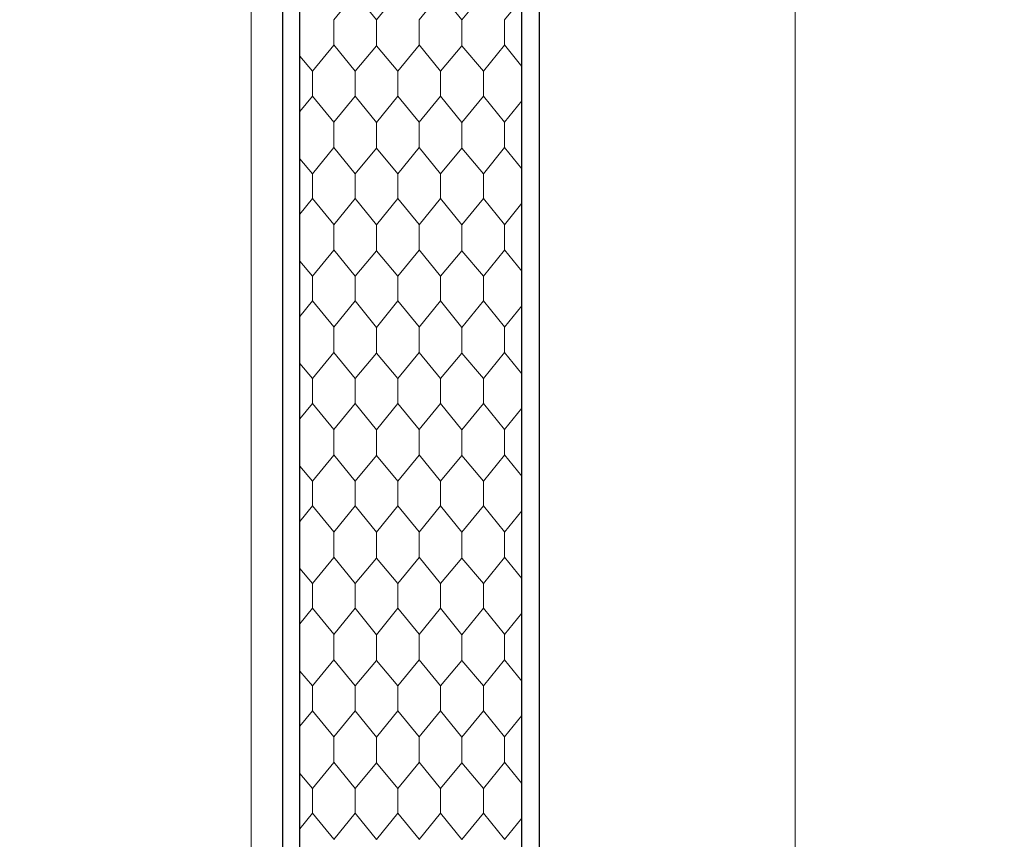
# Model space of a CAD drawing. Header units: metres. Extents: x 1306 to 1412, y -79 to 41.
# Tile 220 of 256: x 1342.466 to 1343.043, y -19.613 to -19.133. Entities that reach past the tile are written whole.
import ezdxf

# ---------------------------------------------------------------- set-up
doc = ezdxf.new("R2010")
doc.units = ezdxf.units.M
doc.header["$PDMODE"] = 65
doc.linetypes.add('AUSGEZOGEN', pattern=[0])
for name, color, linetype, lineweight in [('XR$2$Allgemein', 4, 'AUSGEZOGEN', 13), ('XR$2$Möblierung', 4, 'AUSGEZOGEN', 13), ('XR$2$Wand Mauerwerk nt', 7, 'AUSGEZOGEN', 25), ('XR$3$Maßlinie 1_50', 7, 'AUSGEZOGEN', 25), ('XR$5$Muster', 4, 'AUSGEZOGEN', 13)]:
    doc.layers.add(name, color=color, linetype=linetype, lineweight=lineweight)
doc.styles.add('ARIAL', font='arial.ttf')
doc.dimstyles.new('DIMSTYLE_11', dxfattribs={"dimtxt": 0.15, "dimasz": 0.03, "dimexe": 0, "dimexo": 0, "dimgap": 0.075, "dimtad": 2, "dimrnd": 0.005, "dimzin": 4, "dimdsep": 46, "dimtxsty": 'ARIAL', "dimblk1": 'ALL_ML_STRICH', "dimblk2": 'ALL_ML_STRICH', "dimsah": 1, "dimcen": 0, "dimclrd": 3, "dimclre": 3, "dimclrt": 3, "dimadec": 0, "dimazin": 0, "dimtfac": 1, "dimtdec": 0, "dimtix": 1, "dimtmove": 2, "dimatfit": 3, "dimfxl": 0, "dimtzin": 0, "dimlwd": 0, "dimlwe": 25, "dimarcsym": 0})
doc.dimstyles.new('DIMSTYLE_12', dxfattribs={"dimtxt": 0.15, "dimasz": 0.03, "dimexe": 0, "dimexo": 0, "dimgap": 0.075, "dimtad": 2, "dimdec": 3, "dimrnd": 0.005, "dimzin": 4, "dimdsep": 46, "dimtxsty": 'ARIAL', "dimblk1": 'ALL_ML_STRICH', "dimblk2": 'ALL_ML_STRICH', "dimsah": 1, "dimcen": 0, "dimclrd": 3, "dimclre": 3, "dimclrt": 3, "dimadec": 0, "dimazin": 0, "dimtfac": 1, "dimtdec": 0, "dimtix": 1, "dimtmove": 2, "dimatfit": 3, "dimfxl": 0, "dimtzin": 0, "dimlwd": 0, "dimlwe": 25, "dimarcsym": 0})
doc.dimstyles.new('DIMSTYLE_24', dxfattribs={"dimtxt": 0.225, "dimasz": 0.15, "dimexe": 0, "dimexo": 0, "dimgap": 0.1125, "dimtad": 2, "dimrnd": 0.005, "dimzin": 4, "dimdsep": 46, "dimtxsty": 'ARIAL', "dimblk1": 'ALL_ML_STRICH', "dimblk2": 'ALL_ML_STRICH', "dimsah": 1, "dimcen": 0, "dimclrd": 3, "dimclre": 3, "dimclrt": 3, "dimadec": 0, "dimazin": 0, "dimtfac": 1, "dimtdec": 0, "dimtix": 1, "dimtmove": 2, "dimatfit": 3, "dimfxl": 0, "dimtzin": 0, "dimlwd": 0, "dimlwe": 25, "dimarcsym": 0})
doc.dimstyles.new('DIMSTYLE_9', dxfattribs={"dimtxt": 0.15, "dimasz": 0.03, "dimexe": 0, "dimexo": 0, "dimgap": 0.075, "dimtad": 2, "dimdec": 1, "dimlfac": 100, "dimrnd": 0.5, "dimzin": 4, "dimdsep": 46, "dimtxsty": 'ARIAL', "dimblk1": 'ALL_ML_STRICH', "dimblk2": 'ALL_ML_STRICH', "dimsah": 1, "dimcen": 0, "dimclrd": 3, "dimclre": 3, "dimclrt": 3, "dimadec": 0, "dimazin": 0, "dimtfac": 1, "dimtdec": 0, "dimtix": 1, "dimtmove": 2, "dimatfit": 3, "dimfxl": 0, "dimtvp": 1.2, "dimtzin": 0, "dimlwd": 0, "dimlwe": 25, "dimarcsym": 0})

# ---------------------------------------------------------------- blocks, each defined once
blk = doc.blocks.new('ALL_ML_STRICH')
at = {"color": 0, "linetype": 'ByBlock', "lineweight": -2}
for p, q in [((0, -0.5), (0, 0.5)), ((-0.3, -0.3), (0.3, 0.3)), ((-1, 0), (0.5, 0))]:
    blk.add_line(p, q, dxfattribs=at)
blk = doc.blocks.new('*D764')
at = {"layer": 'DEFPOINTS', "color": 3, "linetype": 'AUSGEZOGEN', "lineweight": 25, "transparency": 33554687}
for p in [(1342.62015, -10.15909), (1342.62015, -20.1012), (1342.77015, -20.11081)]:
    blk.add_point(p, dxfattribs=at)
at = {"layer": 'XR$3$Maßlinie 1_50', "color": 3, "linetype": 'AUSGEZOGEN', "lineweight": -2, "transparency": 33554687}
for p, q in [((1342.62015, -10.20909), (1342.62015, -10.15909)), ((1342.62015, -10.15909), (1342.77015, -10.15909)), ((1342.77015, -10.20909), (1342.77015, -10.15909))]:
    blk.add_line(p, q, dxfattribs=at)
at = {"layer": 'XR$3$Maßlinie 1_50', "color": 3, "linetype": 'AUSGEZOGEN', "lineweight": 25, "transparency": 33554687, "xscale": 0.03000000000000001, "yscale": 0.03000000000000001, "zscale": 0.03000000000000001, "rotation": 180}
blk.add_blockref('ALL_ML_STRICH', (1342.62015, -10.15909), dxfattribs=at)
at = {"layer": 'XR$3$Maßlinie 1_50', "color": 3, "linetype": 'AUSGEZOGEN', "lineweight": 25, "transparency": 33554687, "xscale": 0.03000000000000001, "yscale": 0.03000000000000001, "zscale": 0.03000000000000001}
blk.add_blockref('ALL_ML_STRICH', (1342.77015, -10.15909), dxfattribs=at)
at = {"layer": 'XR$3$Maßlinie 1_50', "color": 3, "linetype": 'AUSGEZOGEN', "lineweight": 25, "transparency": 33554687, "insert": (1342.73427, -9.78983), "char_height": 0.15, "width": 0.48, "attachment_point": 5, "style": 'ARIAL'}
blk.add_mtext('\\W0.80;\\A1;{\\A1;{15\\H0.099000;\\S^ ;}}', dxfattribs=at)
blk = doc.blocks.new('*D765')
at = {"layer": 'DEFPOINTS', "color": 3, "linetype": 'AUSGEZOGEN', "lineweight": 25, "transparency": 33554687}
for p in [(1342.77015, -10.15909), (1342.77015, -20.11081), (1361.06015, -20.30016)]:
    blk.add_point(p, dxfattribs=at)
at = {"layer": 'XR$3$Maßlinie 1_50', "color": 3, "linetype": 'AUSGEZOGEN', "lineweight": -2, "transparency": 33554687}
for p, q in [((1342.77015, -10.20909), (1342.77015, -10.15909)), ((1342.77015, -10.15909), (1361.06015, -10.15909)), ((1361.06015, -10.20909), (1361.06015, -10.15909))]:
    blk.add_line(p, q, dxfattribs=at)
at = {"layer": 'XR$3$Maßlinie 1_50', "color": 3, "linetype": 'AUSGEZOGEN', "lineweight": 25, "transparency": 33554687, "xscale": 0.03000000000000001, "yscale": 0.03000000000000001, "zscale": 0.03000000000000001, "rotation": 180}
blk.add_blockref('ALL_ML_STRICH', (1342.77015, -10.15909), dxfattribs=at)
at = {"layer": 'XR$3$Maßlinie 1_50', "color": 3, "linetype": 'AUSGEZOGEN', "lineweight": 25, "transparency": 33554687, "xscale": 0.03000000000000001, "yscale": 0.03000000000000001, "zscale": 0.03000000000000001}
blk.add_blockref('ALL_ML_STRICH', (1361.06015, -10.15909), dxfattribs=at)
at = {"layer": 'XR$3$Maßlinie 1_50', "color": 3, "linetype": 'AUSGEZOGEN', "lineweight": 25, "transparency": 33554687, "insert": (1351.91908, -10.03154), "char_height": 0.15, "width": 0.6, "attachment_point": 5, "style": 'ARIAL'}
blk.add_mtext('\\W0.80;\\A1;{\\A1;{18.29\\H0.099000;\\S^ ;}}', dxfattribs=at)
blk = doc.blocks.new('*D780')
at = {"layer": 'DEFPOINTS', "color": 3, "linetype": 'AUSGEZOGEN', "lineweight": 25, "transparency": 33554687}
for p in [(1342.62015, -10.95909), (1342.62015, -19.91482), (1342.77015, -20.21679)]:
    blk.add_point(p, dxfattribs=at)
at = {"layer": 'XR$3$Maßlinie 1_50', "color": 3, "linetype": 'AUSGEZOGEN', "lineweight": -2, "transparency": 33554687}
for p, q in [((1342.62015, -11.00909), (1342.62015, -10.95909)), ((1342.62015, -10.95909), (1342.77015, -10.95909)), ((1342.77015, -11.00909), (1342.77015, -10.95909))]:
    blk.add_line(p, q, dxfattribs=at)
at = {"layer": 'XR$3$Maßlinie 1_50', "color": 3, "linetype": 'AUSGEZOGEN', "lineweight": 25, "transparency": 33554687, "xscale": 0.03000000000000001, "yscale": 0.03000000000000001, "zscale": 0.03000000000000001, "rotation": 180}
blk.add_blockref('ALL_ML_STRICH', (1342.62015, -10.95909), dxfattribs=at)
at = {"layer": 'XR$3$Maßlinie 1_50', "color": 3, "linetype": 'AUSGEZOGEN', "lineweight": 25, "transparency": 33554687, "xscale": 0.03000000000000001, "yscale": 0.03000000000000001, "zscale": 0.03000000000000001}
blk.add_blockref('ALL_ML_STRICH', (1342.77015, -10.95909), dxfattribs=at)
at = {"layer": 'XR$3$Maßlinie 1_50', "color": 3, "linetype": 'AUSGEZOGEN', "lineweight": 25, "transparency": 33554687, "insert": (1342.72762, -10.48175), "char_height": 0.15, "width": 0.48, "attachment_point": 5, "style": 'ARIAL'}
blk.add_mtext('\\W0.80;\\A1;{\\A1;{15\\H0.099000;\\S^ ;}}', dxfattribs=at)
blk = doc.blocks.new('*D781')
at = {"layer": 'DEFPOINTS', "color": 3, "linetype": 'AUSGEZOGEN', "lineweight": 25, "transparency": 33554687}
for p in [(1342.77015, -10.95909), (1343.12015, -20.11122), (1342.77015, -20.21679)]:
    blk.add_point(p, dxfattribs=at)
at = {"layer": 'XR$3$Maßlinie 1_50', "color": 3, "linetype": 'AUSGEZOGEN', "lineweight": -2, "transparency": 33554687}
for p, q in [((1342.77015, -11.00909), (1342.77015, -10.95909)), ((1342.77015, -10.95909), (1343.12015, -10.95909)), ((1343.12015, -11.00909), (1343.12015, -10.95909))]:
    blk.add_line(p, q, dxfattribs=at)
at = {"layer": 'XR$3$Maßlinie 1_50', "color": 3, "linetype": 'AUSGEZOGEN', "lineweight": 25, "transparency": 33554687, "xscale": 0.03000000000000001, "yscale": 0.03000000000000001, "zscale": 0.03000000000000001, "rotation": 180}
blk.add_blockref('ALL_ML_STRICH', (1342.77015, -10.95909), dxfattribs=at)
at = {"layer": 'XR$3$Maßlinie 1_50', "color": 3, "linetype": 'AUSGEZOGEN', "lineweight": 25, "transparency": 33554687, "xscale": 0.03000000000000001, "yscale": 0.03000000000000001, "zscale": 0.03000000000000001}
blk.add_blockref('ALL_ML_STRICH', (1343.12015, -10.95909), dxfattribs=at)
at = {"layer": 'XR$3$Maßlinie 1_50', "color": 3, "linetype": 'AUSGEZOGEN', "lineweight": 25, "transparency": 33554687, "insert": (1342.93927, -10.82737), "char_height": 0.15, "width": 0.48, "attachment_point": 5, "style": 'ARIAL'}
blk.add_mtext('\\W0.80;\\A1;{\\A1;{35\\H0.099000;\\S^ ;}}', dxfattribs=at)
blk = doc.blocks.new('*D926')
at = {"layer": 'DEFPOINTS', "color": 3, "linetype": 'AUSGEZOGEN', "lineweight": 25, "transparency": 33554687}
for p in [(1369.46346, -19.54325), (1340.42407, -19.78325), (1369.46346, -19.78325)]:
    blk.add_point(p, dxfattribs=at)
at = {"layer": 'XR$3$Maßlinie 1_50', "color": 3, "linetype": 'AUSGEZOGEN', "lineweight": -2, "transparency": 33554687}
for p, q in [((1340.47407, -19.54325), (1340.42407, -19.54325)), ((1340.42407, -19.78325), (1340.42407, -19.54325)), ((1340.47407, -19.78325), (1340.42407, -19.78325))]:
    blk.add_line(p, q, dxfattribs=at)
at = {"layer": 'XR$3$Maßlinie 1_50', "color": 3, "linetype": 'AUSGEZOGEN', "lineweight": 25, "transparency": 33554687, "xscale": 0.03000000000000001, "yscale": 0.03000000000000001, "zscale": 0.03000000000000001}
for p, rotation in [((1340.42407, -19.54325), 90), ((1340.42407, -19.78325), 270)]:
    blk.add_blockref('ALL_ML_STRICH', p, dxfattribs=dict(at, rotation=rotation))
at = {"layer": 'XR$3$Maßlinie 1_50', "color": 3, "linetype": 'AUSGEZOGEN', "lineweight": 25, "transparency": 33554687, "insert": (1340.29907, -19.66843), "char_height": 0.15, "width": 0.48, "attachment_point": 5, "rotation": 90, "style": 'ARIAL'}
blk.add_mtext('\\W0.80;\\A1;{\\A1;{24\\H0.099000;\\S^ ;}}', dxfattribs=at)
blk = doc.blocks.new('*D927')
at = {"layer": 'DEFPOINTS', "color": 3, "linetype": 'AUSGEZOGEN', "lineweight": 25, "transparency": 33554687}
for p in [(1364.27124, -17.78325), (1340.42407, -19.54325), (1369.46346, -19.54325)]:
    blk.add_point(p, dxfattribs=at)
at = {"layer": 'XR$3$Maßlinie 1_50', "color": 3, "linetype": 'AUSGEZOGEN', "lineweight": -2, "transparency": 33554687}
for p, q in [((1340.47407, -17.78325), (1340.42407, -17.78325)), ((1340.42407, -19.54325), (1340.42407, -17.78325)), ((1340.47407, -19.54325), (1340.42407, -19.54325))]:
    blk.add_line(p, q, dxfattribs=at)
at = {"layer": 'XR$3$Maßlinie 1_50', "color": 3, "linetype": 'AUSGEZOGEN', "lineweight": 25, "transparency": 33554687, "xscale": 0.03000000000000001, "yscale": 0.03000000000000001, "zscale": 0.03000000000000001}
for p, rotation in [((1340.42407, -17.78325), 90), ((1340.42407, -19.54325), 270)]:
    blk.add_blockref('ALL_ML_STRICH', p, dxfattribs=dict(at, rotation=rotation))
at = {"layer": 'XR$3$Maßlinie 1_50', "color": 3, "linetype": 'AUSGEZOGEN', "lineweight": 25, "transparency": 33554687, "insert": (1340.29652, -18.65454), "char_height": 0.15, "width": 0.48, "attachment_point": 5, "rotation": 90, "style": 'ARIAL'}
blk.add_mtext('\\W0.80;\\A1;{\\A1;{1.76\\H0.099000;\\S^ ;}}', dxfattribs=at)
blk = doc.blocks.new('*D938')
at = {"layer": 'DEFPOINTS', "color": 3, "linetype": 'AUSGEZOGEN', "lineweight": 25, "transparency": 33554687}
for p in [(1364.96914, -15.15825), (1338.82407, -20.29325), (1364.65696, -20.29325)]:
    blk.add_point(p, dxfattribs=at)
at = {"layer": 'XR$3$Maßlinie 1_50', "color": 3, "linetype": 'AUSGEZOGEN', "lineweight": -2, "transparency": 33554687}
for p, q in [((1338.87407, -15.15825), (1338.82407, -15.15825)), ((1338.82407, -20.29325), (1338.82407, -15.15825)), ((1338.87407, -20.29325), (1338.82407, -20.29325))]:
    blk.add_line(p, q, dxfattribs=at)
at = {"layer": 'XR$3$Maßlinie 1_50', "color": 3, "linetype": 'AUSGEZOGEN', "lineweight": 25, "transparency": 33554687, "xscale": 0.03000000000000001, "yscale": 0.03000000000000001, "zscale": 0.03000000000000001}
for p, rotation in [((1338.82407, -15.15825), 90), ((1338.82407, -20.29325), 270)]:
    blk.add_blockref('ALL_ML_STRICH', p, dxfattribs=dict(at, rotation=rotation))
at = {"layer": 'XR$3$Maßlinie 1_50', "color": 3, "linetype": 'AUSGEZOGEN', "lineweight": 25, "transparency": 33554687, "insert": (1338.69641, -17.70484), "char_height": 0.15, "width": 0.6, "attachment_point": 5, "rotation": 90, "style": 'ARIAL'}
blk.add_mtext('\\W0.80;\\A1;{\\A1;{5.13\\H0.099000;\\S5^ ;}}', dxfattribs=at)
blk = doc.blocks.new('*D941')
at = {"layer": 'DEFPOINTS', "color": 3, "linetype": 'AUSGEZOGEN', "lineweight": 25, "transparency": 33554687}
for p in [(1345.78099, -15.81825), (1336.42407, -30.11825), (1345.78099, -30.11825)]:
    blk.add_point(p, dxfattribs=at)
at = {"layer": 'XR$3$Maßlinie 1_50', "color": 3, "linetype": 'AUSGEZOGEN', "lineweight": -2, "transparency": 33554687}
for p, q in [((1337.02407, -15.81825), (1336.42407, -15.81825)), ((1336.42407, -30.11825), (1336.42407, -15.81825)), ((1337.02407, -30.11825), (1336.42407, -30.11825))]:
    blk.add_line(p, q, dxfattribs=at)
at = {"layer": 'XR$3$Maßlinie 1_50', "color": 3, "linetype": 'AUSGEZOGEN', "lineweight": 25, "transparency": 33554687, "xscale": 0.15, "yscale": 0.15, "zscale": 0.15}
for p, rotation in [((1336.42407, -15.81825), 90), ((1336.42407, -30.11825), 270)]:
    blk.add_blockref('ALL_ML_STRICH', p, dxfattribs=dict(at, rotation=rotation))
at = {"layer": 'XR$3$Maßlinie 1_50', "color": 3, "linetype": 'AUSGEZOGEN', "lineweight": 25, "transparency": 33554687, "insert": (1336.25774, -22.96168), "char_height": 0.225, "width": 0.9, "attachment_point": 5, "rotation": 90, "style": 'ARIAL'}
blk.add_mtext('\\W0.80;\\A1;{\\fArial|i0|b1;\\A1;{14.30\\H0.148500;\\S^ ;}}', dxfattribs=at)
blk = doc.blocks.new('*D947')
at = {"layer": 'DEFPOINTS', "color": 3, "linetype": 'AUSGEZOGEN', "lineweight": 25, "transparency": 33554687}
for p in [(1360.44309, -16.21825), (1338.02407, -29.71825), (1360.44309, -29.71825)]:
    blk.add_point(p, dxfattribs=at)
at = {"layer": 'XR$3$Maßlinie 1_50', "color": 3, "linetype": 'AUSGEZOGEN', "lineweight": -2, "transparency": 33554687}
for p, q in [((1338.07407, -16.21825), (1338.02407, -16.21825)), ((1338.02407, -29.71825), (1338.02407, -16.21825)), ((1338.07407, -29.71825), (1338.02407, -29.71825))]:
    blk.add_line(p, q, dxfattribs=at)
at = {"layer": 'XR$3$Maßlinie 1_50', "color": 3, "linetype": 'AUSGEZOGEN', "lineweight": 25, "transparency": 33554687, "xscale": 0.03000000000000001, "yscale": 0.03000000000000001, "zscale": 0.03000000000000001}
for p, rotation in [((1338.02407, -16.21825), 90), ((1338.02407, -29.71825), 270)]:
    blk.add_blockref('ALL_ML_STRICH', p, dxfattribs=dict(at, rotation=rotation))
at = {"layer": 'XR$3$Maßlinie 1_50', "color": 3, "linetype": 'AUSGEZOGEN', "lineweight": 25, "transparency": 33554687, "insert": (1337.89641, -22.96399), "char_height": 0.15, "width": 0.6, "attachment_point": 5, "rotation": 90, "style": 'ARIAL'}
blk.add_mtext('\\W0.80;\\A1;{\\A1;{13.50\\H0.099000;\\S^ ;}}', dxfattribs=at)
blk = doc.blocks.new('*D954')
at = {"layer": 'DEFPOINTS', "color": 3, "linetype": 'AUSGEZOGEN', "lineweight": 25, "transparency": 33554687}
for p in [(1348.57715, -16.21825), (1337.22407, -29.71825), (1351.26204, -29.71825)]:
    blk.add_point(p, dxfattribs=at)
at = {"layer": 'XR$3$Maßlinie 1_50', "color": 3, "linetype": 'AUSGEZOGEN', "lineweight": -2, "transparency": 33554687}
for p, q in [((1337.27407, -16.21825), (1337.22407, -16.21825)), ((1337.22407, -29.71825), (1337.22407, -16.21825)), ((1337.27407, -29.71825), (1337.22407, -29.71825))]:
    blk.add_line(p, q, dxfattribs=at)
at = {"layer": 'XR$3$Maßlinie 1_50', "color": 3, "linetype": 'AUSGEZOGEN', "lineweight": 25, "transparency": 33554687, "xscale": 0.03000000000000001, "yscale": 0.03000000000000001, "zscale": 0.03000000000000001}
for p, rotation in [((1337.22407, -16.21825), 90), ((1337.22407, -29.71825), 270)]:
    blk.add_blockref('ALL_ML_STRICH', p, dxfattribs=dict(at, rotation=rotation))
at = {"layer": 'XR$3$Maßlinie 1_50', "color": 3, "linetype": 'AUSGEZOGEN', "lineweight": 25, "transparency": 33554687, "insert": (1337.09641, -22.96399), "char_height": 0.15, "width": 0.6, "attachment_point": 5, "rotation": 90, "style": 'ARIAL'}
blk.add_mtext('\\W0.80;\\A1;{\\A1;{13.50\\H0.099000;\\S^ ;}}', dxfattribs=at)
blk = doc.blocks.new('*D959')
at = {"layer": 'DEFPOINTS', "color": 3, "linetype": 'AUSGEZOGEN', "lineweight": 25, "transparency": 33554687}
for p in [(1342.96015, -15.81825), (1341.22407, -27.70325), (1342.62715, -27.70325)]:
    blk.add_point(p, dxfattribs=at)
at = {"layer": 'XR$3$Maßlinie 1_50', "color": 3, "linetype": 'AUSGEZOGEN', "lineweight": -2, "transparency": 33554687}
for p, q in [((1341.27407, -15.81825), (1341.22407, -15.81825)), ((1341.22407, -27.70325), (1341.22407, -15.81825)), ((1341.27407, -27.70325), (1341.22407, -27.70325))]:
    blk.add_line(p, q, dxfattribs=at)
at = {"layer": 'XR$3$Maßlinie 1_50', "color": 3, "linetype": 'AUSGEZOGEN', "lineweight": 25, "transparency": 33554687, "xscale": 0.03000000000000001, "yscale": 0.03000000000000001, "zscale": 0.03000000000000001}
for p, rotation in [((1341.22407, -15.81825), 90), ((1341.22407, -27.70325), 270)]:
    blk.add_blockref('ALL_ML_STRICH', p, dxfattribs=dict(at, rotation=rotation))
at = {"layer": 'XR$3$Maßlinie 1_50', "color": 3, "linetype": 'AUSGEZOGEN', "lineweight": 25, "transparency": 33554687, "insert": (1341.09652, -21.74446), "char_height": 0.15, "width": 0.72, "attachment_point": 5, "rotation": 90, "style": 'ARIAL'}
blk.add_mtext('\\W0.80;\\A1;{\\A1;{11.88\\H0.099000;\\S5^ ;}}', dxfattribs=at)
blk = doc.blocks.new('*D1083')
at = {"layer": 'DEFPOINTS', "color": 3, "linetype": 'AUSGEZOGEN', "lineweight": 25, "transparency": 33554687}
for p in [(1366.11242, -17.78325), (1339.62407, -20.29325), (1365.72805, -20.29325)]:
    blk.add_point(p, dxfattribs=at)
at = {"layer": 'XR$3$Maßlinie 1_50', "color": 3, "linetype": 'AUSGEZOGEN', "lineweight": -2, "transparency": 33554687}
for p, q in [((1339.67407, -17.78325), (1339.62407, -17.78325)), ((1339.62407, -20.29325), (1339.62407, -17.78325)), ((1339.67407, -20.29325), (1339.62407, -20.29325))]:
    blk.add_line(p, q, dxfattribs=at)
at = {"layer": 'XR$3$Maßlinie 1_50', "color": 3, "linetype": 'AUSGEZOGEN', "lineweight": 25, "transparency": 33554687, "xscale": 0.03000000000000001, "yscale": 0.03000000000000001, "zscale": 0.03000000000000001}
for p, rotation in [((1339.62407, -17.78325), 90), ((1339.62407, -20.29325), 270)]:
    blk.add_blockref('ALL_ML_STRICH', p, dxfattribs=dict(at, rotation=rotation))
at = {"layer": 'XR$3$Maßlinie 1_50', "color": 3, "linetype": 'AUSGEZOGEN', "lineweight": 25, "transparency": 33554687, "insert": (1339.49652, -19.018), "char_height": 0.15, "width": 0.48, "attachment_point": 5, "rotation": 90, "style": 'ARIAL'}
blk.add_mtext('\\W0.80;\\A1;{\\A1;{2.51\\H0.099000;\\S^ ;}}', dxfattribs=at)
blk = doc.blocks.new('MUSTER_1')
at = {"layer": 'XR$5$Muster', "color": 52, "linetype": 'AUSGEZOGEN', "lineweight": 13, "transparency": 33554687}
for p, q in [((1342.75, -19.13262), (1342.76015, -19.1201)), ((1342.65, -19.14), (1342.65, -19.13262)), ((1342.67495, -19.13274), (1342.67495, -19.14)), ((1342.7, -19.14), (1342.7, -19.13262)), ((1342.72495, -19.13274), (1342.72495, -19.14)), ((1342.75, -19.14), (1342.75, -19.13262)), ((1342.65, -19.14738), (1342.65, -19.14)), ((1342.67495, -19.14786), (1342.67495, -19.14)), ((1342.7, -19.14738), (1342.7, -19.14)), ((1342.72495, -19.14786), (1342.72495, -19.14)), ((1342.75, -19.14738), (1342.75, -19.14)), ((1342.65, -19.1475), (1342.63755, -19.16274)), ((1342.66245, -19.16274), (1342.65, -19.14738)), ((1342.7, -19.1475), (1342.68755, -19.16274)), ((1342.71245, -19.16274), (1342.7, -19.14738)), ((1342.75, -19.1475), (1342.73755, -19.16274)), ((1342.76015, -19.1599), (1342.75, -19.14738)), ((1342.63755, -19.16274), (1342.63015, -19.154)), ((1342.63755, -19.17726), (1342.63755, -19.16274)), ((1342.66245, -19.16274), (1342.66245, -19.17726)), ((1342.68755, -19.17726), (1342.68755, -19.16274)), ((1342.71245, -19.16274), (1342.71245, -19.17726)), ((1342.73755, -19.17726), (1342.73755, -19.16274)), ((1342.63015, -19.18636), (1342.63755, -19.17726)), ((1342.65, -19.1925), (1342.63755, -19.17726)), ((1342.7, -19.1925), (1342.68755, -19.17726)), ((1342.75, -19.1925), (1342.73755, -19.17726)), ((1342.75, -19.19262), (1342.76015, -19.1801)), ((1342.65, -19.2), (1342.65, -19.19262)), ((1342.67495, -19.19274), (1342.67495, -19.2)), ((1342.7, -19.2), (1342.7, -19.19262)), ((1342.72495, -19.19274), (1342.72495, -19.2)), ((1342.75, -19.2), (1342.75, -19.19262)), ((1342.65, -19.20738), (1342.65, -19.2)), ((1342.67495, -19.20786), (1342.67495, -19.2)), ((1342.7, -19.20738), (1342.7, -19.2)), ((1342.72495, -19.20786), (1342.72495, -19.2)), ((1342.75, -19.20738), (1342.75, -19.2)), ((1342.65, -19.2075), (1342.63755, -19.22274)), ((1342.66245, -19.22274), (1342.65, -19.20738)), ((1342.7, -19.2075), (1342.68755, -19.22274)), ((1342.71245, -19.22274), (1342.7, -19.20738)), ((1342.75, -19.2075), (1342.73755, -19.22274)), ((1342.76015, -19.2199), (1342.75, -19.20738)), ((1342.63755, -19.22274), (1342.63015, -19.214)), ((1342.63755, -19.23726), (1342.63755, -19.22274)), ((1342.66245, -19.22274), (1342.66245, -19.23726)), ((1342.68755, -19.23726), (1342.68755, -19.22274)), ((1342.71245, -19.22274), (1342.71245, -19.23726)), ((1342.73755, -19.23726), (1342.73755, -19.22274)), ((1342.63015, -19.24636), (1342.63755, -19.23726)), ((1342.65, -19.2525), (1342.63755, -19.23726)), ((1342.7, -19.2525), (1342.68755, -19.23726)), ((1342.75, -19.2525), (1342.73755, -19.23726)), ((1342.75, -19.25262), (1342.76015, -19.2401)), ((1342.65, -19.26), (1342.65, -19.25262)), ((1342.67495, -19.25274), (1342.67495, -19.26)), ((1342.7, -19.26), (1342.7, -19.25262)), ((1342.72495, -19.25274), (1342.72495, -19.26)), ((1342.75, -19.26), (1342.75, -19.25262)), ((1342.65, -19.26738), (1342.65, -19.26)), ((1342.67495, -19.26786), (1342.67495, -19.26)), ((1342.7, -19.26738), (1342.7, -19.26)), ((1342.72495, -19.26786), (1342.72495, -19.26)), ((1342.75, -19.26738), (1342.75, -19.26)), ((1342.65, -19.2675), (1342.63755, -19.28274)), ((1342.66245, -19.28274), (1342.65, -19.26738)), ((1342.7, -19.2675), (1342.68755, -19.28274)), ((1342.71245, -19.28274), (1342.7, -19.26738)), ((1342.75, -19.2675), (1342.73755, -19.28274)), ((1342.76015, -19.2799), (1342.75, -19.26738)), ((1342.63755, -19.28274), (1342.63015, -19.274)), ((1342.63755, -19.29726), (1342.63755, -19.28274)), ((1342.66245, -19.28274), (1342.66245, -19.29726)), ((1342.68755, -19.29726), (1342.68755, -19.28274)), ((1342.71245, -19.28274), (1342.71245, -19.29726)), ((1342.73755, -19.29726), (1342.73755, -19.28274)), ((1342.63015, -19.30636), (1342.63755, -19.29726)), ((1342.65, -19.3125), (1342.63755, -19.29726)), ((1342.7, -19.3125), (1342.68755, -19.29726)), ((1342.75, -19.3125), (1342.73755, -19.29726)), ((1342.75, -19.31262), (1342.76015, -19.3001)), ((1342.65, -19.32), (1342.65, -19.31262)), ((1342.67495, -19.31274), (1342.67495, -19.32)), ((1342.7, -19.32), (1342.7, -19.31262)), ((1342.72495, -19.31274), (1342.72495, -19.32)), ((1342.75, -19.32), (1342.75, -19.31262)), ((1342.65, -19.32738), (1342.65, -19.32)), ((1342.67495, -19.32786), (1342.67495, -19.32)), ((1342.7, -19.32738), (1342.7, -19.32)), ((1342.72495, -19.32786), (1342.72495, -19.32)), ((1342.75, -19.32738), (1342.75, -19.32)), ((1342.65, -19.3275), (1342.63755, -19.34274)), ((1342.66245, -19.34274), (1342.65, -19.32738)), ((1342.7, -19.3275), (1342.68755, -19.34274)), ((1342.71245, -19.34274), (1342.7, -19.32738)), ((1342.75, -19.3275), (1342.73755, -19.34274)), ((1342.76015, -19.3399), (1342.75, -19.32738)), ((1342.63755, -19.34274), (1342.63015, -19.334)), ((1342.63755, -19.35726), (1342.63755, -19.34274)), ((1342.66245, -19.34274), (1342.66245, -19.35726)), ((1342.68755, -19.35726), (1342.68755, -19.34274)), ((1342.71245, -19.34274), (1342.71245, -19.35726)), ((1342.73755, -19.35726), (1342.73755, -19.34274)), ((1342.63015, -19.36636), (1342.63755, -19.35726)), ((1342.65, -19.3725), (1342.63755, -19.35726)), ((1342.7, -19.3725), (1342.68755, -19.35726)), ((1342.75, -19.3725), (1342.73755, -19.35726)), ((1342.75, -19.37262), (1342.76015, -19.3601)), ((1342.65, -19.38), (1342.65, -19.37262)), ((1342.67495, -19.37274), (1342.67495, -19.38)), ((1342.7, -19.38), (1342.7, -19.37262)), ((1342.72495, -19.37274), (1342.72495, -19.38)), ((1342.75, -19.38), (1342.75, -19.37262)), ((1342.65, -19.38738), (1342.65, -19.38)), ((1342.67495, -19.38786), (1342.67495, -19.38)), ((1342.7, -19.38738), (1342.7, -19.38)), ((1342.72495, -19.38786), (1342.72495, -19.38)), ((1342.75, -19.38738), (1342.75, -19.38)), ((1342.65, -19.3875), (1342.63755, -19.40274)), ((1342.66245, -19.40274), (1342.65, -19.38738)), ((1342.7, -19.3875), (1342.68755, -19.40274)), ((1342.71245, -19.40274), (1342.7, -19.38738)), ((1342.75, -19.3875), (1342.73755, -19.40274)), ((1342.76015, -19.3999), (1342.75, -19.38738)), ((1342.63755, -19.40274), (1342.63015, -19.394)), ((1342.63755, -19.41726), (1342.63755, -19.40274)), ((1342.66245, -19.40274), (1342.66245, -19.41726)), ((1342.68755, -19.41726), (1342.68755, -19.40274)), ((1342.71245, -19.40274), (1342.71245, -19.41726)), ((1342.73755, -19.41726), (1342.73755, -19.40274)), ((1342.63015, -19.42636), (1342.63755, -19.41726)), ((1342.65, -19.4325), (1342.63755, -19.41726)), ((1342.7, -19.4325), (1342.68755, -19.41726)), ((1342.75, -19.4325), (1342.73755, -19.41726)), ((1342.75, -19.43262), (1342.76015, -19.4201)), ((1342.65, -19.44), (1342.65, -19.43262)), ((1342.67495, -19.43274), (1342.67495, -19.44)), ((1342.7, -19.44), (1342.7, -19.43262)), ((1342.72495, -19.43274), (1342.72495, -19.44)), ((1342.75, -19.44), (1342.75, -19.43262)), ((1342.65, -19.44738), (1342.65, -19.44)), ((1342.67495, -19.44786), (1342.67495, -19.44)), ((1342.7, -19.44738), (1342.7, -19.44)), ((1342.72495, -19.44786), (1342.72495, -19.44)), ((1342.75, -19.44738), (1342.75, -19.44)), ((1342.65, -19.4475), (1342.63755, -19.46274)), ((1342.66245, -19.46274), (1342.65, -19.44738)), ((1342.7, -19.4475), (1342.68755, -19.46274)), ((1342.71245, -19.46274), (1342.7, -19.44738)), ((1342.75, -19.4475), (1342.73755, -19.46274)), ((1342.76015, -19.4599), (1342.75, -19.44738)), ((1342.63755, -19.46274), (1342.63015, -19.454)), ((1342.63755, -19.47726), (1342.63755, -19.46274)), ((1342.66245, -19.46274), (1342.66245, -19.47726)), ((1342.68755, -19.47726), (1342.68755, -19.46274)), ((1342.71245, -19.46274), (1342.71245, -19.47726)), ((1342.73755, -19.47726), (1342.73755, -19.46274)), ((1342.63015, -19.48636), (1342.63755, -19.47726)), ((1342.65, -19.4925), (1342.63755, -19.47726)), ((1342.7, -19.4925), (1342.68755, -19.47726)), ((1342.75, -19.4925), (1342.73755, -19.47726)), ((1342.75, -19.49262), (1342.76015, -19.4801)), ((1342.65, -19.5), (1342.65, -19.49262)), ((1342.67495, -19.49274), (1342.67495, -19.5)), ((1342.7, -19.5), (1342.7, -19.49262)), ((1342.72495, -19.49274), (1342.72495, -19.5)), ((1342.75, -19.5), (1342.75, -19.49262)), ((1342.65, -19.50738), (1342.65, -19.5)), ((1342.67495, -19.50786), (1342.67495, -19.5)), ((1342.7, -19.50738), (1342.7, -19.5)), ((1342.72495, -19.50786), (1342.72495, -19.5)), ((1342.75, -19.50738), (1342.75, -19.5)), ((1342.65, -19.5075), (1342.63755, -19.52274)), ((1342.66245, -19.52274), (1342.65, -19.50738)), ((1342.7, -19.5075), (1342.68755, -19.52274)), ((1342.71245, -19.52274), (1342.7, -19.50738)), ((1342.75, -19.5075), (1342.73755, -19.52274)), ((1342.76015, -19.5199), (1342.75, -19.50738)), ((1342.63755, -19.52274), (1342.63015, -19.514)), ((1342.63755, -19.53726), (1342.63755, -19.52274)), ((1342.66245, -19.52274), (1342.66245, -19.53726)), ((1342.68755, -19.53726), (1342.68755, -19.52274)), ((1342.71245, -19.52274), (1342.71245, -19.53726)), ((1342.73755, -19.53726), (1342.73755, -19.52274)), ((1342.63015, -19.54636), (1342.63755, -19.53726)), ((1342.65, -19.5525), (1342.63755, -19.53726)), ((1342.7, -19.5525), (1342.68755, -19.53726)), ((1342.75, -19.5525), (1342.73755, -19.53726)), ((1342.75, -19.55262), (1342.76015, -19.5401)), ((1342.65, -19.56), (1342.65, -19.55262)), ((1342.67495, -19.55274), (1342.67495, -19.56)), ((1342.7, -19.56), (1342.7, -19.55262)), ((1342.72495, -19.55274), (1342.72495, -19.56)), ((1342.75, -19.56), (1342.75, -19.55262)), ((1342.65, -19.56738), (1342.65, -19.56)), ((1342.67495, -19.56786), (1342.67495, -19.56)), ((1342.7, -19.56738), (1342.7, -19.56)), ((1342.72495, -19.56786), (1342.72495, -19.56)), ((1342.75, -19.56738), (1342.75, -19.56)), ((1342.65, -19.5675), (1342.63755, -19.58274)), ((1342.66245, -19.58274), (1342.65, -19.56738)), ((1342.7, -19.5675), (1342.68755, -19.58274)), ((1342.71245, -19.58274), (1342.7, -19.56738)), ((1342.75, -19.5675), (1342.73755, -19.58274)), ((1342.76015, -19.5799), (1342.75, -19.56738)), ((1342.63755, -19.58274), (1342.63015, -19.574)), ((1342.63755, -19.59726), (1342.63755, -19.58274)), ((1342.66245, -19.58274), (1342.66245, -19.59726)), ((1342.68755, -19.59726), (1342.68755, -19.58274)), ((1342.71245, -19.58274), (1342.71245, -19.59726)), ((1342.73755, -19.59726), (1342.73755, -19.58274)), ((1342.63015, -19.60636), (1342.63755, -19.59726)), ((1342.65, -19.6125), (1342.63755, -19.59726)), ((1342.7, -19.6125), (1342.68755, -19.59726)), ((1342.75, -19.6125), (1342.73755, -19.59726)), ((1342.75, -19.61262), (1342.76015, -19.6001))]:
    blk.add_line(p, q, dxfattribs=at)
for points in [[(1342.65, -19.13262), (1342.66245, -19.11726), (1342.67495, -19.13274), (1342.68755, -19.11726)], [(1342.7, -19.13262), (1342.71245, -19.11726), (1342.72495, -19.13274), (1342.73755, -19.11726)], [(1342.68755, -19.16274), (1342.67495, -19.14786), (1342.66245, -19.16274)], [(1342.73755, -19.16274), (1342.72495, -19.14786), (1342.71245, -19.16274)], [(1342.65, -19.19262), (1342.66245, -19.17726), (1342.67495, -19.19274), (1342.68755, -19.17726)], [(1342.7, -19.19262), (1342.71245, -19.17726), (1342.72495, -19.19274), (1342.73755, -19.17726)], [(1342.68755, -19.22274), (1342.67495, -19.20786), (1342.66245, -19.22274)], [(1342.73755, -19.22274), (1342.72495, -19.20786), (1342.71245, -19.22274)], [(1342.65, -19.25262), (1342.66245, -19.23726), (1342.67495, -19.25274), (1342.68755, -19.23726)], [(1342.7, -19.25262), (1342.71245, -19.23726), (1342.72495, -19.25274), (1342.73755, -19.23726)], [(1342.68755, -19.28274), (1342.67495, -19.26786), (1342.66245, -19.28274)], [(1342.73755, -19.28274), (1342.72495, -19.26786), (1342.71245, -19.28274)], [(1342.65, -19.31262), (1342.66245, -19.29726), (1342.67495, -19.31274), (1342.68755, -19.29726)], [(1342.7, -19.31262), (1342.71245, -19.29726), (1342.72495, -19.31274), (1342.73755, -19.29726)], [(1342.68755, -19.34274), (1342.67495, -19.32786), (1342.66245, -19.34274)], [(1342.73755, -19.34274), (1342.72495, -19.32786), (1342.71245, -19.34274)], [(1342.65, -19.37262), (1342.66245, -19.35726), (1342.67495, -19.37274), (1342.68755, -19.35726)], [(1342.7, -19.37262), (1342.71245, -19.35726), (1342.72495, -19.37274), (1342.73755, -19.35726)], [(1342.68755, -19.40274), (1342.67495, -19.38786), (1342.66245, -19.40274)], [(1342.73755, -19.40274), (1342.72495, -19.38786), (1342.71245, -19.40274)], [(1342.65, -19.43262), (1342.66245, -19.41726), (1342.67495, -19.43274), (1342.68755, -19.41726)], [(1342.7, -19.43262), (1342.71245, -19.41726), (1342.72495, -19.43274), (1342.73755, -19.41726)], [(1342.68755, -19.46274), (1342.67495, -19.44786), (1342.66245, -19.46274)], [(1342.73755, -19.46274), (1342.72495, -19.44786), (1342.71245, -19.46274)], [(1342.65, -19.49262), (1342.66245, -19.47726), (1342.67495, -19.49274), (1342.68755, -19.47726)], [(1342.7, -19.49262), (1342.71245, -19.47726), (1342.72495, -19.49274), (1342.73755, -19.47726)], [(1342.68755, -19.52274), (1342.67495, -19.50786), (1342.66245, -19.52274)], [(1342.73755, -19.52274), (1342.72495, -19.50786), (1342.71245, -19.52274)], [(1342.65, -19.55262), (1342.66245, -19.53726), (1342.67495, -19.55274), (1342.68755, -19.53726)], [(1342.7, -19.55262), (1342.71245, -19.53726), (1342.72495, -19.55274), (1342.73755, -19.53726)], [(1342.68755, -19.58274), (1342.67495, -19.56786), (1342.66245, -19.58274)], [(1342.73755, -19.58274), (1342.72495, -19.56786), (1342.71245, -19.58274)], [(1342.65, -19.61262), (1342.66245, -19.59726), (1342.67495, -19.61274), (1342.68755, -19.59726)], [(1342.7, -19.61262), (1342.71245, -19.59726), (1342.72495, -19.61274), (1342.73755, -19.59726)]]:
    blk.add_lwpolyline(points, dxfattribs=at)

msp = doc.modelspace()

# ---------------------------------------------------------------- linework, layer by layer
at = {"layer": 'XR$2$Allgemein', "color": 7, "linetype": 'AUSGEZOGEN', "lineweight": 25, "transparency": 33554687}
msp.add_line((1342.77015, -16.21825), (1342.77015, -27.70325), dxfattribs=at)
at = {"layer": 'XR$2$Möblierung', "color": 35, "linetype": 'AUSGEZOGEN', "lineweight": 13, "transparency": 33554687}
msp.add_line((1342.62015, -27.75825), (1342.62015, -15.66825), dxfattribs=at)
at = {"layer": 'XR$2$Wand Mauerwerk nt', "color": 4, "linetype": 'AUSGEZOGEN', "lineweight": 13, "transparency": 33554687}
for p, q in [((1342.60153, -27.75825), (1342.60153, -15.64963)), ((1342.92015, -16.21825), (1342.92015, -20.40165))]:
    msp.add_line(p, q, dxfattribs=at)
at = {"layer": 'XR$2$Wand Mauerwerk nt', "color": 4, "linetype": 'AUSGEZOGEN', "lineweight": 25, "transparency": 33554687}
for p, q in [((1342.62015, -27.75825), (1342.62015, -15.66825)), ((1342.63015, -27.75825), (1342.63015, -15.67825)), ((1342.76015, -27.75825), (1342.76015, -15.80825))]:
    msp.add_line(p, q, dxfattribs=at)

# ---------------------------------------------------------------- block references
at = {"layer": 'XR$5$Muster', "color": 52, "linetype": 'AUSGEZOGEN', "lineweight": 13, "transparency": 33554687}
msp.add_blockref('MUSTER_1', (0, 0), dxfattribs=at)

# ---------------------------------------------------------------- dimensions: what is measured, and where the dimension line sits
at = {"layer": 'XR$3$Maßlinie 1_50', "color": 3, "linetype": 'AUSGEZOGEN', "lineweight": 25, "transparency": 33554687}
for base, p1, p2, dimstyle, picture, middle in [((1342.77015, -10.15909), (1342.62015, -10.20909), (1342.77015, -10.20909), 'DIMSTYLE_9', '*D764', (1342.73427, -9.78983)), ((1361.06015, -10.15909), (1342.77015, -10.20909), (1361.06015, -10.20909), 'DIMSTYLE_11', '*D765', (1351.91908, -10.03154)), ((1342.77015, -10.95909), (1342.62015, -11.00909), (1342.77015, -11.00909), 'DIMSTYLE_9', '*D780', (1342.72762, -10.48175)), ((1343.12015, -10.95909), (1342.77015, -11.00909), (1343.12015, -11.00909), 'DIMSTYLE_9', '*D781', (1342.93927, -10.82737))]:
    dim = msp.add_linear_dim(base=base, p1=p1, p2=p2, dimstyle=dimstyle, override={"dimpost": '<>', "dimclrd": 3, "dimclre": 3, "dimclrt": 3, "dimlwd": 0, "dimlwe": 25}, dxfattribs=at)
    dim.commit()
    dim.dimension.update_dxf_attribs({"geometry": picture, "text_midpoint": middle, "dimtype": 160})
for base, p1, p2, dimstyle, picture, middle in [((1338.82407, -15.15825), (1338.87407, -20.29325), (1338.87407, -15.15825), 'DIMSTYLE_12', '*D938', (1338.69641, -17.70484)), ((1336.42407, -15.81825), (1337.02407, -30.11825), (1337.02407, -15.81825), 'DIMSTYLE_24', '*D941', (1336.25774, -22.96168)), ((1341.22407, -15.81825), (1341.27407, -27.70325), (1341.27407, -15.81825), 'DIMSTYLE_12', '*D959', (1341.09652, -21.74446)), ((1337.22407, -16.21825), (1337.27407, -29.71825), (1337.27407, -16.21825), 'DIMSTYLE_11', '*D954', (1337.09641, -22.96399)), ((1338.02407, -16.21825), (1338.07407, -29.71825), (1338.07407, -16.21825), 'DIMSTYLE_11', '*D947', (1337.89641, -22.96399)), ((1339.62407, -17.78325), (1339.67407, -20.29325), (1339.67407, -17.78325), 'DIMSTYLE_11', '*D1083', (1339.49652, -19.018)), ((1340.42407, -17.78325), (1340.47407, -19.54325), (1340.47407, -17.78325), 'DIMSTYLE_11', '*D927', (1340.29652, -18.65454)), ((1340.42407, -19.54325), (1340.47407, -19.78325), (1340.47407, -19.54325), 'DIMSTYLE_9', '*D926', (1340.29907, -19.66843))]:
    dim = msp.add_linear_dim(base=base, p1=p1, p2=p2, angle=90, dimstyle=dimstyle, override={"dimpost": '<>', "dimclrd": 3, "dimclre": 3, "dimclrt": 3, "dimlwd": 0, "dimlwe": 25}, dxfattribs=at)
    dim.commit()
    dim.dimension.update_dxf_attribs({"geometry": picture, "text_midpoint": middle, "dimtype": 160})

doc.saveas('drawing.dxf')
